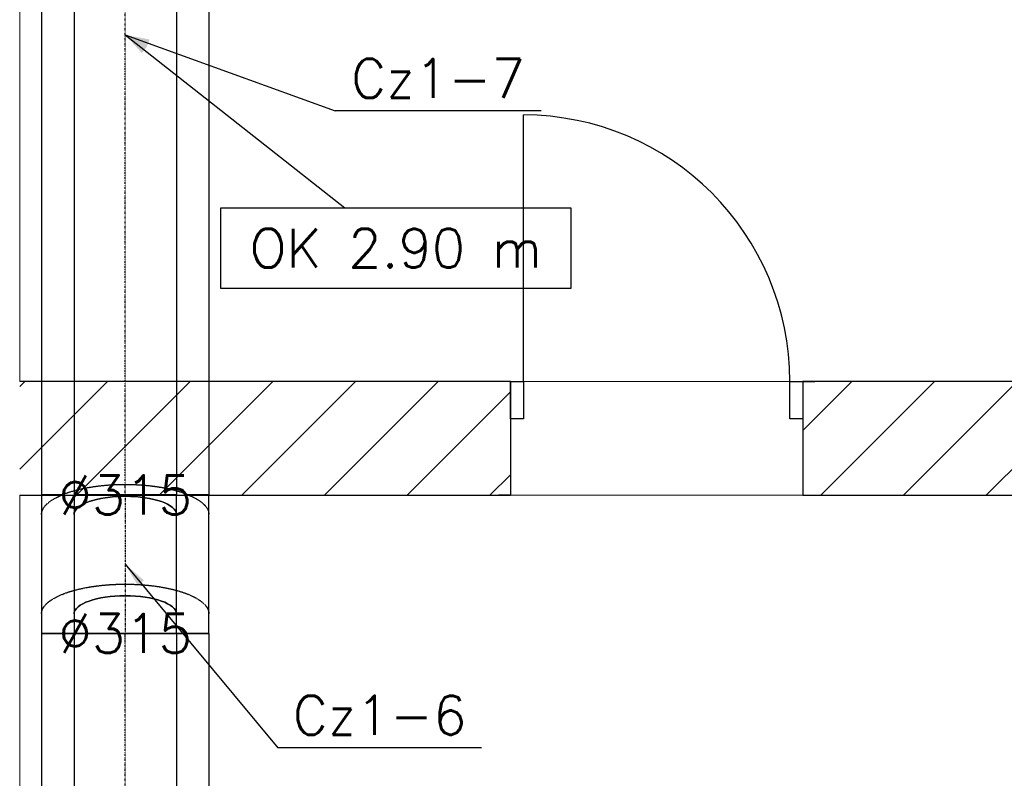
# Model space of a CAD drawing. Header units: millimetres. Extents: x -40063 to 512011, y 350190 to 687060.
# Tile 156 of 256: x 145702 to 148732, y 611286 to 613621. Entities that reach past the tile are written whole.
import ezdxf

# ---------------------------------------------------------------- set-up
doc = ezdxf.new("R2010")
doc.units = ezdxf.units.MM
doc.linetypes.add('DASHDOT', pattern=[1, 0.5, -0.25, 0, -0.25])
doc.linetypes.add('DASHED', pattern=[0.75, 0.5, -0.25])
doc.layers.get('0').update_dxf_attribs({"color": 8})
for name, color, linetype in [('Elementy Modelu - Strefy', 8, 'Continuous'), ('FLUID-Cz1', 7, 'Continuous'), ('FLUID-Cz1-120-DIM', 7, 'Continuous'), ('FLUID-Cz1-120-INF', 7, 'Continuous'), ('FLUID-Cz1-120-NUM', 7, 'Continuous'), ('FLUID-Cz1-INS', 7, 'Continuous'), ('FLUID-Cz1-SYM', 7, 'Continuous'), ('Konstrukcja - Ściany zew', 8, 'Continuous'), ('X_ref', 8, 'Continuous')]:
    doc.layers.add(name, color=color, linetype=linetype)
doc.styles.add('FDBES', font='simplex.shx')
doc.dimstyles.new('FDBES', dxfattribs={"dimscale": 50, "dimtxt": 4, "dimasz": 2.5, "dimexe": 0.8, "dimexo": 2, "dimgap": 1, "dimtad": 1, "dimdsep": 46, "dimtxsty": 'FDBES', "dimcen": 2.5, "dimclrd": 4, "dimclre": 5, "dimadec": 0, "dimazin": 0, "dimtfac": 1, "dimtmove": 0, "dimatfit": 3, "dimfxl": 1, "dimarcsym": 0})

# ---------------------------------------------------------------- blocks, each defined once
blk = doc.blocks.new('*U15250')
at = {"color": 5, "linetype": 'Continuous', "lineweight": -2}
for p, q in [((-1416, 157.5), (-1416, 156.7)), ((-1416, 156.7), (-1416, 0)), ((1416, 0), (1416, 157.5)), ((-1416, 0), (-1416, -156.7)), ((1416, -157.5), (1416, 0)), ((-1416, -156.7), (-1416, -157.5))]:
    blk.add_line(p, q, dxfattribs=at)
at = {"color": 0, "linetype": 'ByBlock', "lineweight": -2}
for p, q in [((1416, 157.5), (-1416, 157.5)), ((1416, -157.5), (-1416, -157.5))]:
    blk.add_line(p, q, dxfattribs=at)
at = {"layer": 'FLUID-Cz1-INS', "color": 5, "linetype": 'DASHED', "lineweight": -3}
for p, q in [((-1416, 257.5), (-1416, 194.5)), ((1416, 257.5), (-1416, 257.5)), ((1416, 157.5), (1416, 257.5)), ((1416, -257.5), (1416, -157.5)), ((-1416, -194.5), (-1416, -257.5)), ((1410.5, -257.5), (-1416, -257.5))]:
    blk.add_line(p, q, dxfattribs=at)
at = {"layer": 'FLUID-Cz1-SYM', "color": 5, "linetype": 'DASHDOT', "lineweight": -3}
for p, q in [((-1416, 0), (-1384.5, 0)), ((-1384.5, 0), (1416, 0))]:
    blk.add_line(p, q, dxfattribs=at)
blk = doc.blocks.new('*U15249')
at = {"color": 5, "linetype": 'Continuous', "lineweight": -2}
for p, q in [((-213, 0, -156.7), (-213, 0, 156.7)), ((-213, 0, -157.5), (-213, 0, -156.7)), ((-213, 0, 156.7), (-213, 0, 157.5))]:
    blk.add_line(p, q, dxfattribs=at)
at = {"color": 0, "linetype": 'ByBlock', "lineweight": -2}
for p, q in [((-153, 0, -157.5), (-213, 0, -157.5)), ((-213, 0, 157.5), (-153, 0, 157.5)), ((153, 0, -157.5), (-153, 0, -157.5)), ((-153, 0, 157.5), (153, 0, 157.5)), ((153, 0, 157.5), (213, 0, 157.5)), ((213, 0, -157.5), (153, 0, -157.5))]:
    blk.add_line(p, q, dxfattribs=at)
at = {"color": 5, "linetype": 'Continuous', "lineweight": -3, "extrusion": (2.44929e-16, -1, -4.28626e-16)}
for centre in [(-153, 0), (153, 0)]:
    blk.add_ellipse(centre, major_axis=(0, 0, -157.5), ratio=0.355456, start_param=3.141593, end_param=6.283185, dxfattribs=at)
at = {"color": 5, "linetype": 'Continuous', "lineweight": -3, "extrusion": (-2.44929e-16, 1, 4.28626e-16)}
for centre in [(-153, 0), (153, 0)]:
    blk.add_ellipse(centre, major_axis=(0, 0, 157.5), ratio=0.355456, start_param=3.141593, end_param=6.283185, dxfattribs=at)
at = {"layer": 'FLUID-Cz1-INS', "color": 5, "linetype": 'DASHED', "lineweight": -3}
for p, q in [((-153, 0, -257.5), (-213, 0, -257.5)), ((-213, 0, -257.5), (-213, 0, -194.5)), ((-213, 0, 194.5), (-213, 0, 257.5)), ((-213, 0, 257.5), (-153, 0, 257.5)), ((153, 0, -257.5), (-153, 0, -257.5)), ((-153, 0, 257.5), (153, 0, 257.5)), ((213, 0, -257.5), (153, 0, -257.5)), ((153, 0, 257.5), (213, 0, 257.5)), ((213, 0, 257.5), (213, 0, -257.5))]:
    blk.add_line(p, q, dxfattribs=at)
at = {"layer": 'FLUID-Cz1-INS', "color": 5, "linetype": 'DASHED', "lineweight": -3, "extrusion": (-2.44929e-16, 1, 4.28626e-16)}
blk.add_ellipse((-153, 0), major_axis=(0, 0, 257.5), ratio=0.355456, start_param=3.856468, end_param=5.56831, dxfattribs=at)
at = {"layer": 'FLUID-Cz1-INS', "color": 5, "linetype": 'DASHED', "lineweight": -3, "extrusion": (2.44929e-16, -1, -4.28626e-16)}
for centre, start_param, end_param in [((-153, 0), 5.56831, 6.283185), ((153, 0), 3.141593, 6.283185), ((-153, 0), 3.141593, 3.856468)]:
    blk.add_ellipse(centre, major_axis=(0, 0, -257.5), ratio=0.355456, start_param=start_param, end_param=end_param, dxfattribs=at)
at = {"layer": 'FLUID-Cz1-SYM', "color": 5, "linetype": 'DASHDOT', "lineweight": -3}
for p, q in [((-213, 0), (-153, 0)), ((-153, 0), (153, 0)), ((153, 0), (213, 0))]:
    blk.add_line(p, q, dxfattribs=at)
blk = doc.blocks.new('*U15237')
at = {"color": 0, "linetype": 'ByBlock', "lineweight": -2}
for p, q in [((3000, 157.5), (-3000, 157.5)), ((3000, -157.5), (-3000, -157.5))]:
    blk.add_line(p, q, dxfattribs=at)
at = {"color": 5, "linetype": 'Continuous', "lineweight": -2}
for p, q in [((3000, 0), (3000, 157.5)), ((3000, -157.5), (3000, 0))]:
    blk.add_line(p, q, dxfattribs=at)
at = {"layer": 'FLUID-Cz1-INS', "color": 5, "linetype": 'DASHED', "lineweight": -3}
for p, q in [((3000, 257.5), (-3000, 257.5)), ((3000, 157.5), (3000, 257.5)), ((3000, -257.5), (3000, -157.5)), ((3000, -257.5), (-3000, -257.5))]:
    blk.add_line(p, q, dxfattribs=at)
at = {"layer": 'FLUID-Cz1-SYM', "color": 5, "linetype": 'DASHDOT', "lineweight": -3}
for p in [(-3000, 0), (2968.5, 0)]:
    blk.add_line(p, (3000, 0), dxfattribs=at)
blk = doc.blocks.new('fdgdfg')
at = {"layer": 'Elementy Modelu - Strefy', "linetype": 'Continuous', "lineweight": 0}
for p, q in [((-197980.3, 459826.2), (-197980.3, 456119.9)), ((-197980.3, 456119.9), (-184960.3, 456119.9)), ((-197980.3, 455769.9), (-197980.3, 447699.9)), ((-192570.3, 455769.9), (-197980.3, 455769.9))]:
    blk.add_line(p, q, dxfattribs=at)
at = {"layer": 'Konstrukcja - Ściany zew', "linetype": 'Continuous'}
for p, q in [((-196430.3, 456119.9), (-196430.3, 456939.9)), ((-197980.3, 456104.5), (-197964.9, 456119.9)), ((-197980.3, 455850), (-197710.4, 456119.9)), ((-196470.3, 456119.9), (-197980.3, 456119.9)), ((-197805.8, 455769.9), (-197455.8, 456119.9)), ((-197551.2, 455769.9), (-197201.2, 456119.9)), ((-197296.7, 455769.9), (-196946.7, 456119.9)), ((-197042.1, 455769.9), (-196692.1, 456119.9)), ((-196470.3, 456119.9), (-196507.3, 456119.9)), ((-196470.3, 456119.9), (-196507.3, 456119.9)), ((-196470.3, 456119.9), (-196470.3, 456004.9)), ((-196470.3, 456119.9), (-196430.3, 456119.9)), ((-196470.3, 456004.9), (-196470.3, 456119.9)), ((-196470.3, 456119.9), (-196470.3, 456004.9)), ((-196430.3, 456119.9), (-196430.3, 456004.9)), ((-195610.3, 456004.9), (-195610.3, 456119.9)), ((-195610.3, 456119.9), (-195570.3, 456119.9)), ((-195570.3, 455969), (-195419.3, 456119.9)), ((-195570.3, 456119.9), (-195533.3, 456119.9)), ((-195570.3, 456119.9), (-195570.3, 456004.9)), ((-188410.3, 456119.9), (-195570.3, 456119.9)), ((-195570.3, 456119.9), (-195570.3, 456004.9)), ((-195570.3, 456119.9), (-195570.3, 456004.9)), ((-195570.3, 456119.9), (-195533.3, 456119.9)), ((-195514.8, 455769.9), (-195164.8, 456119.9)), ((-195260.2, 455769.9), (-194910.2, 456119.9)), ((-195005.7, 455769.9), (-194655.7, 456119.9)), ((-196787.6, 455769.9), (-196470.3, 456087.2)), ((-196470.3, 456004.9), (-196470.3, 455769.9)), ((-196430.3, 456004.9), (-196470.3, 456004.9)), ((-196470.3, 456004.9), (-196470.3, 455769.9)), ((-195570.3, 456004.9), (-195610.3, 456004.9)), ((-195570.3, 456004.9), (-195570.3, 455769.9)), ((-195570.3, 456004.9), (-195570.3, 455769.9)), ((-196533, 455769.9), (-196470.3, 455832.6)), ((-197980.3, 455769.9), (-196470.3, 455769.9)), ((-196470.3, 455769.9), (-196507.3, 455769.9)), ((-196470.3, 455769.9), (-196507.3, 455769.9)), ((-195570.3, 455769.9), (-195533.3, 455769.9)), ((-195570.3, 455769.9), (-192570.3, 455769.9)), ((-195570.3, 455769.9), (-195533.3, 455769.9))]:
    blk.add_line(p, q, dxfattribs=at)
blk.add_arc((-196430.3, 456119.9), 820, 0, 90, dxfattribs=at)
blk = doc.blocks.new('*U14357')
at = {"color": 7, "lineweight": -2}
blk.add_lwpolyline([(294.6, -532.4), (1371.2, -532.4), (1371.2, -780.4), (294.6, -780.4)], close=True, dxfattribs=at)
at = {"color": 7, "insert": (832.9, -656.4), "char_height": 120, "attachment_point": 5, "line_spacing_factor": 1.1, "style": 'FDBES'}
blk.add_mtext('OK 2.90 m', dxfattribs=at)
at = {"color": 7}
blk.add_leader([(0, 0), (675.5, -532.4)], dimstyle='FDBES', override={"dimscale": 30, "dimclrd": 7, "dimclre": 7}, dxfattribs=at)
blk = doc.blocks.new('*U15283')
at = {"color": 7}
blk.add_line((1096.6, -564.8), (469.2, -564.8), dxfattribs=at)
at = {"color": 7, "insert": (782.9, -564.8), "char_height": 120, "attachment_point": 5, "style": 'FDBES'}
blk.add_mtext('Cz1-6\\P ', dxfattribs=at)
at = {"color": 7}
blk.add_leader([(0, 0), (469.2, -564.8)], dimstyle='FDBES', override={"dimscale": 30, "dimclrd": 7, "dimclre": 7}, dxfattribs=at)
blk = doc.blocks.new('*U15284')
at = {"color": 7}
blk.add_line((1279.5, -233.8), (646.3, -233.8), dxfattribs=at)
at = {"color": 7, "insert": (962.9, -233.8), "char_height": 120, "attachment_point": 5, "style": 'FDBES'}
blk.add_mtext('Cz1-7\\P ', dxfattribs=at)
at = {"color": 7}
blk.add_leader([(0, 0), (646.3, -233.8)], dimstyle='FDBES', override={"dimscale": 30, "dimclrd": 7, "dimclre": 7}, dxfattribs=at)

msp = doc.modelspace()

# ---------------------------------------------------------------- block references
at = {"layer": 'FLUID-Cz1', "color": 5, "linetype": 'Continuous', "rotation": 90}
for name, p in [('*U15250', (146027.10344, 613573.84137, 2902.59204)), ('*U15237', (146027.10344, 608731.84137, 3151.59204))]:
    msp.add_blockref(name, p, dxfattribs=at)
at = {"layer": 'FLUID-Cz1', "color": 5, "linetype": 'Continuous', "extrusion": (-1, 2.44929e-16, 4.28626e-16), "rotation": 360}
msp.add_blockref('*U15249', (-611944.84137, 2902.59204, -146027.10344), dxfattribs=at)
at = {"layer": 'FLUID-Cz1-120-INF', "linetype": 'ByBlock'}
msp.add_blockref('*U14357', (146027.10344, 613573.84137, 2902.59204), dxfattribs=at)
at = {"layer": 'FLUID-Cz1-120-NUM', "linetype": 'ByBlock'}
for name, p in [('*U15284', (146027.10344, 613573.84137, 2902.59204)), ('*U15283', (146027.10344, 611944.84137, 2902.59204))]:
    msp.add_blockref(name, p, dxfattribs=at)
at = {"layer": 'X_ref'}
msp.add_blockref('fdgdfg', (343682.59614, 156387.58931), dxfattribs=at)

# ---------------------------------------------------------------- texts
at = {"layer": 'FLUID-Cz1-120-DIM', "color": 7, "char_height": 120, "attachment_point": 5, "style": 'FDBES'}
for insert in [(146027.10344, 612157.84137, 2902.59204), (146027.10344, 611731.84137, 3151.59204)]:
    msp.add_mtext('∅315\\P', dxfattribs=dict(at, insert=insert))

doc.saveas('drawing.dxf')
